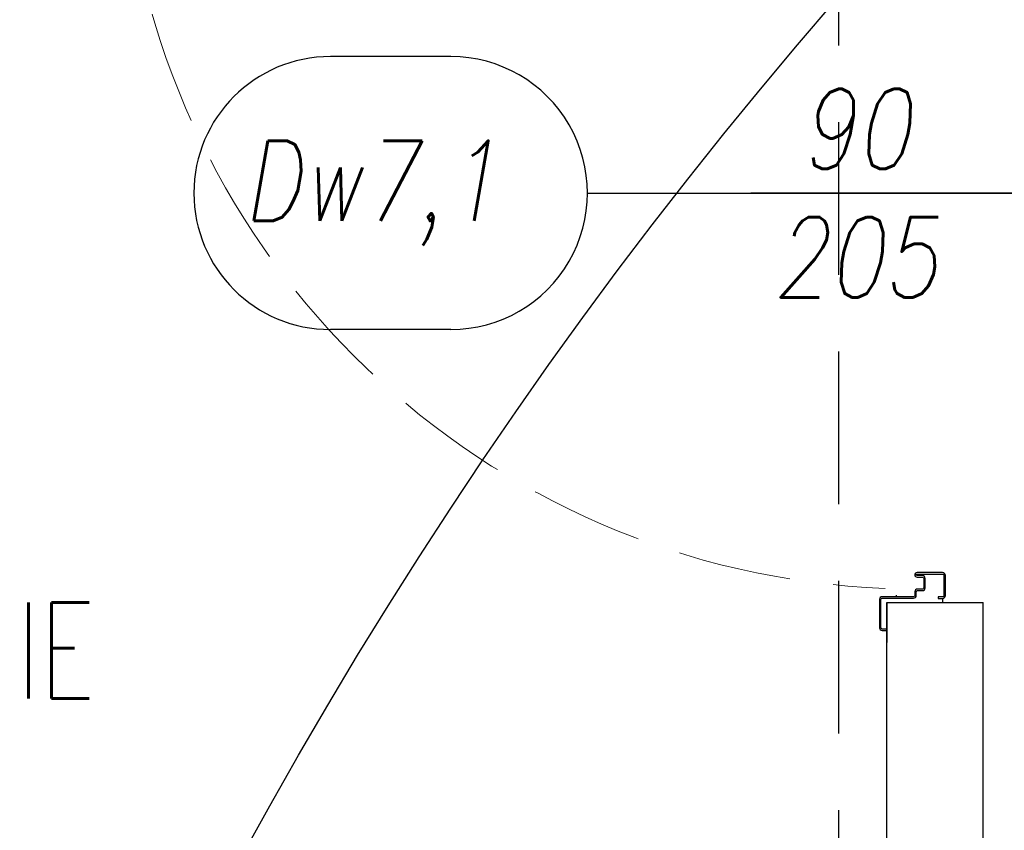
# Model space of a CAD drawing. Header units: millimetres. Extents: x 42924 to 92944, y -369470 to -179866.
# Tile 121 of 256: x 59522 to 59644, y -180799 to -180698. Entities that reach past the tile are written whole.
import ezdxf
from ezdxf.enums import TextEntityAlignment as Align

# ---------------------------------------------------------------- set-up
doc = ezdxf.new("R2010")
doc.units = ezdxf.units.MM
doc.linetypes.add('HIDDEN', pattern=[9.525, 6.35, -3.175])
doc.linetypes.add('Hidden Line', pattern=[391.222223, 282.222223, -109])
doc.layers.get('0').update_dxf_attribs({"color": 8})
for name, color, linetype in [('!! 0_ Istn-widok', 8, 'Continuous'), ('!! 0_Opis_pom', 123, 'Continuous'), ('!! 2_Drzwi - nowe remont', 8, 'Continuous'), ('!! 2_drzwi opis', 8, 'Continuous'), ('!! 2_proj ściany remont', 8, 'Continuous')]:
    doc.layers.add(name, color=color, linetype=linetype)
doc.layers.add('E_SAP_ZASIĘG', color=150, linetype='Continuous', plot=False)
doc.styles.add('50', font='ROMANS.shx', dxfattribs={"width": 0.8, "height": 10})
doc.styles.add('ARCHETYP', font='romans.shx', dxfattribs={"height": 15})
doc.styles.add('TXT', font='simplex.shx')

# ---------------------------------------------------------------- blocks, each defined once
blk = doc.blocks.new('drzwi 90- sc 12')
for p, q in [((-13715.57, 20308.32), (-13715.57, 20308.56)), ((-13715.57, 20307.69), (-13715.57, 20308.56)), ((-13715.57, 20307.82), (-13715.57, 20308.56)), ((-13715.57, 20307.72), (-13715.37, 20307.72)), ((-13715.77, 20301.96), (-13716.27, 20301.96))]:
    blk.add_line(p, q)
blk.add_lwpolyline([(-13665.27, 20284.96), (-13665.27, 20325.83)])
at = {"lineweight": 30}
for points in [[(-13716.27, 20308.92), (-13721.27, 20308.92)], [(-13716.27, 20308.92), (-13716.27, 20296.92)]]:
    blk.add_lwpolyline(points, dxfattribs=at)
at = {"ltscale": 0.2}
for points in [[(-13715.57, 20307.51), (-13715.57, 20309.48, 0.414214), (-13715.91, 20309.82), (-13719.43, 20309.82, 0.414214), (-13719.77, 20309.48), (-13719.77, 20308.92), (-13719.59, 20308.92), (-13719.59, 20309.48, -0.414214), (-13719.43, 20309.64), (-13716.97, 20309.64)], [(-13716.97, 20309.64), (-13715.91, 20309.64, -0.414214), (-13715.75, 20309.48), (-13715.75, 20307.51)], [(-13715.75, 20307.76), (-13715.75, 20305.58, 0.414214), (-13715.41, 20305.24), (-13714.96, 20305.24, -0.414214), (-13714.8, 20305.08), (-13714.8, 20304.48, 0.414214), (-13714.46, 20304.14), (-13713.28, 20304.14, 0.414214), (-13712.94, 20304.48), (-13712.94, 20305.15, -1), (-13712.75, 20305.15), (-13712.75, 20301.96, -0.414214), (-13712.91, 20301.8), (-13715.43, 20301.8, -0.414214), (-13715.59, 20301.96), (-13715.59, 20302.52), (-13715.77, 20302.52), (-13715.77, 20301.96, 0.414214), (-13715.43, 20301.62), (-13712.91, 20301.62, 0.414214), (-13712.57, 20301.96), (-13712.57, 20305.15, 1), (-13713.12, 20305.15), (-13713.12, 20304.48, -0.414214), (-13713.28, 20304.32), (-13714.46, 20304.32, -0.414214), (-13714.62, 20304.48), (-13714.62, 20305.08, 0.414214), (-13714.96, 20305.42), (-13715.41, 20305.42, -0.414214), (-13715.57, 20305.58), (-13715.57, 20307.64)]]:
    blk.add_lwpolyline(points, format="xyb", dxfattribs=at)
at = {"linetype": 'Hidden Line', "lineweight": 9, "ltscale": 0.05}
blk.add_arc((-13615.5, 20305.14), 99.12, 94.8005, 177.6944, dxfattribs=at)
blk = doc.blocks.new('1_ok-opis')
blk.add_line((0, 111.61), (0, 50))
for points in [[(-17, 128.61), (-17, 143.61)], [(17, 128.61), (17, 143.61)]]:
    blk.add_lwpolyline(points)
for centre, start, end in [((0, 143.61), 0, 180), ((0, 128.61), 180, 0)]:
    blk.add_arc(centre, 17, start, end)
at = {"style": 'ARCHETYP'}
for tag, height, rotation, p in [('NR', 12, 90, (0, 136.9)), ('NR', 12, 270, (0, 136.9)), ('SZEROKOŚĆ', 10, 90, (-8, 78.29)), ('SZEROKOŚĆ', 10, 270, (8, 78.29)), ('WYSOKOŚĆ', 10, 270, (-8, 78.29)), ('WYSOKOŚĆ', 10, 90, (8, 78.29))]:
    blk.add_attdef(tag, text='', height=height, rotation=rotation, dxfattribs=at).set_placement(p, align=Align.MIDDLE)

msp = doc.modelspace()

# ---------------------------------------------------------------- linework, layer by layer
at = {"layer": '!! 0_ Istn-widok', "linetype": 'HIDDEN', "ltscale": 3}
msp.add_line((59623.57394, -180653.3878), (59623.57394, -181228.3878), dxfattribs=at)
at = {"layer": '!! 2_proj ściany remont'}
for points in [[(59629.56735, -180941.3878), (59629.56735, -180770.3878)], [(59629.56735, -180770.3878), (59641.56735, -180770.3878)], [(59641.56735, -180941.3878), (59641.56735, -180770.3878)]]:
    msp.add_lwpolyline(points, dxfattribs=at)
at = {"layer": 'E_SAP_ZASIĘG'}
for centre in [(59298.91442, -181088.08994), (60076.8218, -181088.08994)]:
    msp.add_circle(centre, 600, dxfattribs=at)

# ---------------------------------------------------------------- block references
at = {"layer": '!! 2_Drzwi - nowe remont', "rotation": 90.00000000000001}
msp.add_blockref('drzwi 90- sc 12', (79938.49169, -167054.1181), dxfattribs=at)
at = {"layer": '!! 2_drzwi opis'}
ref = msp.add_blockref('1_ok-opis', (59703.91486, -180719.38775), dxfattribs=dict(at, rotation=90.00000361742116))
ref.add_attrib('WYSOKOŚĆ', '90', dxfattribs={"layer": '0', "height": 10, "rotation": 0.0000036, "style": '50', "oblique": 10, "width": 0.8}).set_placement((59625.62401, -180711.38776), align=Align.MIDDLE)
ref.add_attrib('SZEROKOŚĆ', '205', dxfattribs={"layer": '0', "height": 10, "rotation": 0.0000036, "style": '50', "oblique": 10, "width": 0.8}).set_placement((59625.62401, -180727.38776), align=Align.MIDDLE)
ref.add_attrib('NR', 'Dw7,1', dxfattribs={"layer": '0', "height": 10, "rotation": 0.0000036, "style": '50', "oblique": 10, "width": 0.8}).set_placement((59565.33626, -180719.38776), align=Align.MIDDLE)

# ---------------------------------------------------------------- texts
at = {"layer": '!! 0_Opis_pom', "ltscale": 0.7, "style": 'TXT', "width": 0.7}
msp.add_text('WC MĘSKIE', height=12, dxfattribs=at).set_placement((59500.01935, -180782.3864), align=Align.CENTER)

doc.saveas('drawing.dxf')
